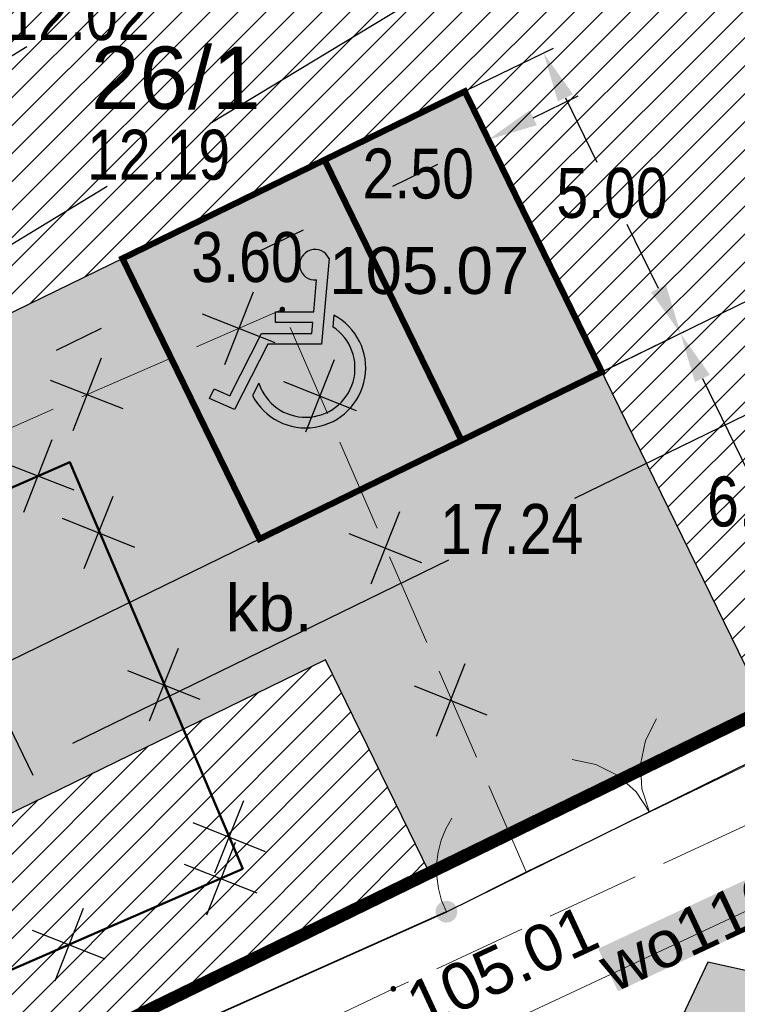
# Model space of a CAD drawing. Extents: x 6414462 to 7495468, y 5756825 to 5824657.
# Tile 25 of 54: x 6498267 to 6498278, y 5809730 to 5809746. Entities that reach past the tile are written whole.
import ezdxf
from ezdxf.enums import TextEntityAlignment as Align

# ---------------------------------------------------------------- set-up
doc = ezdxf.new("R2010")
doc.units = 0
for name, pattern in [('2324-2024 mdcp$0$PRZER1-1', [1, 0.5, -0.5]), ('2324-2024 mdcp$0$PRZER3-1', [2, 1.5, -0.5]), ('Lipnica teren 1$0$ACAD_ISO04W100', [30, 24, -3, 0, -3]), ('Lipnica teren 1$0$HIDDEN2', [0.1875, 0.125, -0.0625])]:
    doc.linetypes.add(name, pattern=pattern)
for name, color, linetype, lineweight in [('2324-2024 mdcp$0$GESBZO', 7, 'Continuous', 50), ('2324-2024 mdcp$0$GESDZI', 7, 'Continuous', 18), ('2324-2024 mdcp$0$GESDZI_O', 7, 'Continuous', 18), ('2324-2024 mdcp$0$GSLKBR', 7, 'Continuous', 18), ('2324-2024 mdcp$0$GSLKFU', 7, 'Continuous', 18), ('2324-2024 mdcp$0$GSLKOG', 7, 'Continuous', 35), ('2324-2024 mdcp$0$GSPWPS', 7, 'Continuous', 13), ('2324-2024 mdcp$0$GSPWPS_O', 7, 'Continuous', 13), ('2324-2024 mdcp$0$GSSKOA', 7, 'Continuous', 18), ('2324-2024 mdcp$0$GSSOTW', 7, 'Continuous', 18), ('2324-2024 mdcp$0$GSSOTW_O', 7, 'Continuous', 18)]:
    doc.layers.add(name, color=color, linetype=linetype, lineweight=lineweight)
for name, color, linetype, lineweight, true_color in [('2324-2024 mdcp$0$GESUZY', 7, 'Continuous', 18, 0x008000), ('2324-2024 mdcp$0$GULWPR', 5, 'Continuous', 18, 0x0000ff), ('2324-2024 mdcp$0$GULWPR_O', 5, 'Continuous', 18, 0x0000ff)]:
    doc.layers.add(name, color=color, linetype=linetype, lineweight=lineweight, true_color=true_color)
doc.layers.add('Lipnica hatch 1$0$_HELP', color=21, linetype='Continuous')
for name, color, linetype, true_color in [('Lipnica hatch 1$0$GPP_DROGI', 7, 'Continuous', 0xd1d1d1), ('Lipnica hatch 1$0$GPP_ZIELEŃ', 7, 'Continuous', 0x7f7f3f), ('Lipnica hatch 1$0$PODJAZD', 7, 'Continuous', 0x9d9595), ('Lipnica teren 1$0$780_210430_GRANICE$0$_MPZP_linia zabudowy', 200, 'Lipnica teren 1$0$780_210430_GRANICE$0$V_LINE', 0xbf00ff), ('Lipnica teren 1$0$demontaże', 1, 'Continuous', 0xff0000), ('Lipnica teren 1$0$GRANICA', 1, 'Lipnica teren 1$0$ACAD_ISO04W100', 0xff0000), ('Lipnica teren 1$0$miejsca postojowe', 140, 'Continuous', 0x00bfff), ('Lipnica teren 1$0$PODJAZD', 7, 'Continuous', 0x9d9595)]:
    doc.layers.add(name, color=color, linetype=linetype, true_color=true_color)
doc.styles.add('2324-2024 mdcp$0$Arial', font='arial.ttf')
doc.styles.add('Lipnica teren 1$0$780_210430_GRANICE$0$Standard', font='arial.ttf')
doc.styles.add('Lipnica teren 1$0$Arial Narrow', font='ARIALN.TTF')
doc.linetypes.add('Lipnica teren 1$0$780_210430_GRANICE$0$V_LINE', pattern='A,12.7,-5.08,["V",Lipnica teren 1$0$780_210430_GRANICE$0$Standard,S=5.08,R=0,X=-2.54,Y=-5.08],-5.08', length=22.86)
doc.dimstyles.new('Lipnica teren 1$0$Standard', dxfattribs={"dimtxt": 0.8, "dimasz": 0.8, "dimexe": 0.18, "dimexo": 0.0625, "dimgap": 0.09, "dimtad": 0, "dimtih": 1, "dimtoh": 1, "dimzin": 0, "dimdsep": 46, "dimtxsty": 'Lipnica teren 1$0$Arial Narrow', "dimcen": 0.8, "dimadec": 0, "dimazin": 0, "dimtfac": 1, "dimtofl": 0, "dimtmove": 0, "dimatfit": 3, "dimfxl": 1, "dimtolj": 1, "dimtzin": 0, "dimarcsym": 0})

# ---------------------------------------------------------------- blocks, each defined once
blk = doc.blocks.new('*D75')
at = {"color": 0, "lineweight": -2, "transparency": 16777216}
for p, q in [((6498265.959, 5809735.03), (6498266.725, 5809733.461)), ((6498265.927, 5809733.272), (6498262.612, 5809731.653)), ((6498257.255, 5809729.038), (6498260.57, 5809730.656)), ((6498255.849, 5809730.094), (6498256.615, 5809728.525))]:
    blk.add_line(p, q, dxfattribs=at)
at = {"color": 0, "transparency": 16777216}
for points in [[(6498265.868, 5809733.391), (6498265.985, 5809733.152), (6498266.646, 5809733.623)], [(6498257.196, 5809729.158), (6498257.313, 5809728.918), (6498256.536, 5809728.687)]]:
    blk.add_solid(points, dxfattribs=at)
at = {"layer": 'Defpoints', "color": 0, "transparency": 16777216}
for p in [(6498265.931, 5809735.086, 10.18), (6498266.646, 5809733.623), (6498255.821, 5809730.15, 10.18)]:
    blk.add_point(p, dxfattribs=at)
at = {"color": 0, "transparency": 16777216, "insert": (6498261.591, 5809731.155), "char_height": 0.8, "attachment_point": 5, "style": 'Lipnica teren 1$0$Arial Narrow'}
blk.add_mtext('\\A1;11.25', dxfattribs=at)
blk = doc.blocks.new('*D76')
at = {"color": 0, "lineweight": -2, "transparency": 16777216}
for p, q in [((6498281.449, 5809742.592), (6498282.215, 5809741.023)), ((6498281.418, 5809740.834), (6498275.398, 5809737.895)), ((6498267.365, 5809733.974), (6498273.384, 5809736.912)), ((6498265.959, 5809735.03), (6498266.725, 5809733.461))]:
    blk.add_line(p, q, dxfattribs=at)
at = {"color": 0, "transparency": 16777216}
for points in [[(6498281.359, 5809740.954), (6498281.476, 5809740.714), (6498282.136, 5809741.185)], [(6498267.306, 5809734.093), (6498267.423, 5809733.854), (6498266.646, 5809733.623)]]:
    blk.add_solid(points, dxfattribs=at)
at = {"layer": 'Defpoints', "color": 0, "transparency": 16777216}
for p in [(6498281.422, 5809742.648, 10.18), (6498282.136, 5809741.185), (6498265.931, 5809735.086, 10.18)]:
    blk.add_point(p, dxfattribs=at)
at = {"color": 0, "transparency": 16777216, "insert": (6498274.391, 5809737.404), "char_height": 0.8, "attachment_point": 5, "style": 'Lipnica teren 1$0$Arial Narrow'}
blk.add_mtext('\\A1;17.24', dxfattribs=at)
blk = doc.blocks.new('Lipnica teren 1$0$demontaz')
at = {"color": 1, "elevation": 100}
for points in [[(13993988.395, 11566606.026), (13993988.395, 11566604.776)], [(13993989.02, 11566605.401), (13993987.77, 11566605.401)]]:
    blk.add_lwpolyline(points, dxfattribs=at)
blk = doc.blocks.new('*U80')
at = {"linetype": 'Lipnica teren 1$0$HIDDEN2', "rotation": 315.0000001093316}
blk.add_blockref('Lipnica teren 1$0$demontaz', (-18074069.207, 1716418.941, -100), dxfattribs=at)
blk = doc.blocks.new('*U81')
at = {"layer": 'Lipnica teren 1$0$demontaże', "color": 0, "linetype": 'ByBlock', "lineweight": -2, "transparency": 16777216}
for p in [(0, 0), (2.652, 0), (5.303, 0), (7.955, 0), (10.607, 0), (13.258, 0), (15.91, 0), (18.562, 0)]:
    blk.add_blockref('*U80', p, dxfattribs=at)
blk = doc.blocks.new('2324-2024 mdcp$0$GSPWPS1')
blk.add_hatch(color=0).paths.add_polyline_path([(-0.045, 0), (-0.043467, -0.011647), (-0.038971, -0.0225), (-0.03182, -0.03182), (-0.0225, -0.038971), (-0.011647, -0.043467), (0, -0.045), (0.011647, -0.043467), (0.0225, -0.038971), (0.03182, -0.03182), (0.038971, -0.0225), (0.043467, -0.011647), (0.045, 0), (0.043467, 0.011647), (0.038971, 0.0225), (0.03182, 0.03182), (0.0225, 0.038971), (0.011647, 0.043467), (0, 0.045), (-0.011647, 0.043467), (-0.0225, 0.038971), (-0.03182, 0.03182), (-0.038971, 0.0225), (-0.043467, 0.011647)])
blk = doc.blocks.new('2324-2024 mdcp$0$GSLKBR1')
at = {"color": 0}
for points in [[(1.299038, 0.75), (1.06066, 0.43934), (0.75, 0.200962), (0.388229, 0.051111), (0, 0)], [(0, 0), (0.388229, -0.051111), (0.75, -0.200962), (1.06066, -0.43934), (1.299038, -0.75)]]:
    blk.add_lwpolyline(points, dxfattribs=at)
blk = doc.blocks.new('2324-2024 mdcp$0$GSLKFU1')
at = {"color": 0}
blk.add_lwpolyline([(0, 0), (-0.012833, -0.195789), (-0.051111, -0.388229), (-0.114181, -0.574025), (-0.200962, -0.75), (-0.30997, -0.913142), (-0.43934, -1.06066), (-0.586858, -1.19003), (-0.75, -1.299038)], dxfattribs=at)
blk = doc.blocks.new('2324-2024 mdcp$0$GSLKOG1')
blk.add_hatch(color=0).paths.add_polyline_path([(-0.175, 0), (-0.169037, -0.045293), (-0.151554, -0.0875), (-0.123744, -0.123744), (-0.0875, -0.151554), (-0.045293, -0.169037), (0, -0.175), (0.045293, -0.169037), (0.0875, -0.151554), (0.123744, -0.123744), (0.151554, -0.0875), (0.169037, -0.045293), (0.175, 0), (0.169037, 0.045293), (0.151554, 0.0875), (0.123744, 0.123744), (0.0875, 0.151554), (0.045293, 0.169037), (0, 0.175), (-0.045293, 0.169037), (-0.0875, 0.151554), (-0.123744, 0.123744), (-0.151554, 0.0875), (-0.169037, 0.045293)])
blk = doc.blocks.new('2324-2024 mdcp')
at = {"layer": '2324-2024 mdcp$0$GULWPR_O', "true_color": 0xffffff}
blk.add_hatch(color=7, dxfattribs=at).paths.add_polyline_path([(6498275.775, 5809730.681), (6498278.438, 5809731.926), (6498278.756, 5809731.247), (6498276.093, 5809730.001)], flags=0)
at = {"layer": '2324-2024 mdcp$0$GESBZO', "color": 18, "linetype": 'Continuous', "lineweight": 50, "true_color": 0x0a0909}
blk.add_lwpolyline([(6498270.083, 5809731.961), (6498256.932, 5809726.225), (6498254.151, 5809732.701), (6498267.316, 5809738.474)], close=True, dxfattribs=at)
at = {"layer": '2324-2024 mdcp$0$GESDZI', "color": 7, "linetype": 'Continuous', "lineweight": 18}
blk.add_lwpolyline([(6497994.25, 5809560.48), (6498045.82, 5809601.46), (6498086.88, 5809635.22), (6498149.97, 5809671.19), (6498158.454, 5809675.816), (6498183.288, 5809691.265), (6498210.34, 5809702.898), (6498250.843, 5809721.043), (6498255.246, 5809723.193), (6498284.59, 5809737.518), (6498336.53, 5809764.26), (6498349.29, 5809770), (6498351.165, 5809770.816), (6498357.57, 5809773.68), (6498385.47, 5809786.23), (6498389.73, 5809788.34), (6498395.12, 5809790.98), (6498474.92, 5809830.27), (6498519.28, 5809851.17), (6498558.08, 5809869.44), (6498581.52, 5809880.48), (6498706.5, 5809939.35)], dxfattribs=at)
blk.add_lwpolyline([(6498284.59, 5809737.518), (6498255.246, 5809723.193), (6498245.624, 5809739.773), (6498264.327, 5809748.087), (6498259.018, 5809756.579), (6498271.404, 5809764.778)], close=True, dxfattribs=at)
at = {"layer": '2324-2024 mdcp$0$GESUZY', "color": 96, "linetype": '2324-2024 mdcp$0$PRZER1-1', "lineweight": 18, "true_color": 0x008000}
for p, q in [((6498272.586, 5809731.658), (6498284.59, 5809737.518)), ((6498255.246, 5809723.193), (6498272.586, 5809731.658))]:
    blk.add_line(p, q, dxfattribs=at)
blk.add_lwpolyline([(6498474.92, 5809830.27), (6498395.12, 5809790.98), (6498389.73, 5809788.34), (6498385.47, 5809786.23), (6498357.57, 5809773.68), (6498351.165, 5809770.816), (6498349.29, 5809770), (6498336.53, 5809764.26), (6498284.59, 5809737.518), (6498272.586, 5809731.658), (6498255.246, 5809723.193), (6498250.843, 5809721.043), (6498240.121, 5809716.8), (6498217.74, 5809706.353), (6498210.34, 5809702.898), (6498183.288, 5809691.265), (6498158.454, 5809675.816), (6498149.97, 5809671.19), (6498086.88, 5809635.22), (6498045.82, 5809601.46), (6497994.25, 5809560.48)], dxfattribs=at)
at = {"layer": '2324-2024 mdcp$0$GSLKBR', "color": 7, "linetype": 'Continuous', "lineweight": 18}
blk.add_lwpolyline([(6498278.572, 5809733.822), (6498274.622, 5809731.914)], dxfattribs=at)
at = {"layer": '2324-2024 mdcp$0$GSLKFU', "color": 7, "linetype": 'Continuous', "lineweight": 18}
blk.add_lwpolyline([(6498274.622, 5809731.914), (6498273.345, 5809731.275)], dxfattribs=at)
at = {"layer": '2324-2024 mdcp$0$GSLKOG', "color": 7, "linetype": 'Continuous', "lineweight": 35}
blk.add_lwpolyline([(6498273.345, 5809731.275), (6498256.898, 5809723.927), (6498250.661, 5809721.129), (6498234.259, 5809749.745)], dxfattribs=at)
at = {"layer": '2324-2024 mdcp$0$GSSKOA', "color": 7, "linetype": '2324-2024 mdcp$0$PRZER3-1', "lineweight": 18}
blk.add_lwpolyline([(6498292.695, 5809739.408), (6498272.495, 5809730.039), (6498258.834, 5809723.581), (6498245.255, 5809717.404)], dxfattribs=at)
at = {"layer": '2324-2024 mdcp$0$GSSOTW', "color": 7, "linetype": '2324-2024 mdcp$0$PRZER3-1', "lineweight": 18}
for points in [[(6498274.622, 5809731.914), (6498270.718, 5809740.919), (6498253.004, 5809733.201), (6498256.898, 5809723.927), (6498273.345, 5809731.275)], [(6498270.083, 5809731.961), (6498267.316, 5809738.474), (6498254.151, 5809732.701), (6498256.932, 5809726.225), (6498262.975, 5809728.861), (6498263.562, 5809727.577), (6498265.531, 5809728.47), (6498264.973, 5809729.732)]]:
    blk.add_lwpolyline(points, close=True, dxfattribs=at)
at = {"layer": '2324-2024 mdcp$0$GULWPR', "color": 5, "linetype": 'Continuous', "lineweight": 18, "true_color": 0x0000ff}
blk.add_lwpolyline([(6498255.63, 5809720.77), (6498256.39, 5809721.11), (6498298.21, 5809740.67), (6498323.82, 5809752.76), (6498346.94, 5809763.68), (6498349.34, 5809764.96), (6498350.85, 5809765.56), (6498388.9, 5809784.61), (6498394.53, 5809787.49)], dxfattribs=at)
at = {"layer": '2324-2024 mdcp$0$GSLKBR', "color": 7, "linetype": 'Continuous', "lineweight": 18, "rotation": 115.7823068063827}
blk.add_blockref('2324-2024 mdcp$0$GSLKBR1', (6498276.597, 5809732.868), dxfattribs=at)
at = {"layer": '2324-2024 mdcp$0$GSLKFU', "color": 7, "linetype": 'Continuous', "lineweight": 18, "rotation": 206.5829953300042}
blk.add_blockref('2324-2024 mdcp$0$GSLKFU1', (6498273.345, 5809731.275), dxfattribs=at)
at = {"layer": '2324-2024 mdcp$0$GSLKOG', "color": 7, "linetype": 'Continuous', "lineweight": 35, "rotation": 204.0735828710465}
blk.add_blockref('2324-2024 mdcp$0$GSLKOG1', (6498273.345, 5809731.275), dxfattribs=at)
at = {"layer": '2324-2024 mdcp$0$GSPWPS', "color": 7, "linetype": 'Continuous', "lineweight": 13}
for p in [(6498270.718, 5809740.919), (6498272.495, 5809730.039)]:
    blk.add_blockref('2324-2024 mdcp$0$GSPWPS1', p, dxfattribs=at)
at = {"layer": '2324-2024 mdcp$0$GESDZI_O', "color": 7, "linetype": 'Continuous', "lineweight": 0, "style": '2324-2024 mdcp$0$Arial'}
blk.add_text('26/1', height=1, dxfattribs=at).set_placement((6498269.012, 5809744.132), align=Align.CENTER)
at = {"layer": '2324-2024 mdcp$0$GSPWPS_O', "color": 7, "linetype": 'Continuous', "lineweight": 0, "style": '2324-2024 mdcp$0$Arial'}
blk.add_text('105.07', height=0.75, dxfattribs=at).set_placement((6498271.468, 5809741.169))
blk.add_text('105.01', height=0.75, rotation=24.8824, dxfattribs=at).set_placement((6498272.942, 5809729.38))
at = {"layer": '2324-2024 mdcp$0$GSSOTW_O', "color": 7, "linetype": 'Continuous', "lineweight": 0, "style": '2324-2024 mdcp$0$Arial'}
blk.add_text('kb.', height=0.75, dxfattribs=at).set_placement((6498270.507, 5809735.767), align=Align.CENTER)
at = {"layer": '2324-2024 mdcp$0$GULWPR_O', "color": 5, "linetype": 'Continuous', "lineweight": 0, "true_color": 0x0000ff, "style": '2324-2024 mdcp$0$Arial'}
blk.add_text('wo110', height=0.75, rotation=25.0664, dxfattribs=at).set_placement((6498277.424, 5809730.624), align=Align.CENTER)
blk = doc.blocks.new('*U82')
at = {"linetype": 'Lipnica teren 1$0$HIDDEN2', "rotation": 315.0000001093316}
blk.add_blockref('Lipnica teren 1$0$demontaz', (-18074069.207, 1716418.941, -100), dxfattribs=at)
blk = doc.blocks.new('*U83')
at = {"layer": 'Lipnica teren 1$0$demontaże', "color": 0, "linetype": 'ByBlock', "lineweight": -2, "transparency": 16777216}
for p in [(0, 0), (2.652, 0), (5.303, 0), (7.955, 0), (10.607, 0), (13.258, 0)]:
    blk.add_blockref('*U82', p, dxfattribs=at)
blk = doc.blocks.new('*U86')
at = {"linetype": 'Lipnica teren 1$0$HIDDEN2', "rotation": 315.0000001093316}
blk.add_blockref('Lipnica teren 1$0$demontaz', (-18074069.207, 1716418.941, -100), dxfattribs=at)
blk = doc.blocks.new('*U87')
at = {"layer": 'Lipnica teren 1$0$demontaże', "color": 0, "linetype": 'ByBlock', "lineweight": -2, "transparency": 16777216}
for p in [(0, 0), (2.652, 0), (5.303, 0)]:
    blk.add_blockref('*U86', p, dxfattribs=at)
blk = doc.blocks.new('*U98')
at = {"linetype": 'Lipnica teren 1$0$HIDDEN2', "rotation": 315.0000001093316}
blk.add_blockref('Lipnica teren 1$0$demontaz', (-18074069.207, 1716418.941, -100), dxfattribs=at)
blk = doc.blocks.new('*U99')
at = {"layer": 'Lipnica teren 1$0$demontaże', "color": 0, "linetype": 'ByBlock', "lineweight": -2, "transparency": 16777216}
for p in [(0, 0), (2.652, 0), (5.303, 0), (7.955, 0), (10.607, 0), (13.258, 0)]:
    blk.add_blockref('*U98', p, dxfattribs=at)
blk = doc.blocks.new('Lipnica teren 1$0$WJAZD')
at = {"true_color": 0xa953a0}
h = blk.add_hatch(color=215, dxfattribs=at)
h.dxf.hatch_style = 1
h.paths.add_polyline_path([(6498278.591, 5809731.883), (6498277.276, 5809732.928), (6498275.97, 5809731.883)])
at = {"color": 215, "true_color": 0xa953a0, "elevation": 10.22}
blk.add_lwpolyline([(6498278.591, 5809731.883), (6498277.276, 5809732.928), (6498275.97, 5809731.883), (6498278.591, 5809731.883)], dxfattribs=at)
blk = doc.blocks.new('*D105')
at = {"color": 0, "lineweight": -2, "transparency": 16777216}
for p, q in [((6498272.609, 5809748.71), (6498272.67, 5809748.609)), ((6498271.893, 5809748.346), (6498268.261, 5809746.128)), ((6498262.997, 5809742.913), (6498266.629, 5809745.131)), ((6498262.347, 5809742.442), (6498262.408, 5809742.342))]:
    blk.add_line(p, q, dxfattribs=at)
at = {"color": 0, "transparency": 16777216}
for points in [[(6498271.824, 5809748.46), (6498271.963, 5809748.232), (6498272.576, 5809748.763)], [(6498262.927, 5809743.026), (6498263.066, 5809742.799), (6498262.314, 5809742.496)]]:
    blk.add_solid(points, dxfattribs=at)
at = {"layer": 'Defpoints', "color": 0, "transparency": 16777216}
for p in [(6498272.576, 5809748.763), (6498272.576, 5809748.763), (6498262.314, 5809742.496, 0.1)]:
    blk.add_point(p, dxfattribs=at)
at = {"color": 0, "transparency": 16777216, "insert": (6498267.445, 5809745.629), "char_height": 0.8, "attachment_point": 5, "style": 'Lipnica teren 1$0$Arial Narrow'}
blk.add_mtext('\\A1;12.02', dxfattribs=at)
blk = doc.blocks.new('*D106')
at = {"color": 0, "lineweight": -2, "transparency": 16777216}
for p, q in [((6498273.443, 5809747.39), (6498274.043, 5809746.401)), ((6498273.266, 5809746.14), (6498269.559, 5809743.891)), ((6498264.209, 5809740.646), (6498267.916, 5809742.894)), ((6498263.019, 5809741.065), (6498263.618, 5809740.077))]:
    blk.add_line(p, q, dxfattribs=at)
at = {"color": 0, "transparency": 16777216}
for points in [[(6498273.197, 5809746.254), (6498273.335, 5809746.026), (6498273.95, 5809746.555)], [(6498264.14, 5809740.76), (6498264.278, 5809740.532), (6498263.525, 5809740.231)]]:
    blk.add_solid(points, dxfattribs=at)
at = {"layer": 'Defpoints', "color": 0, "transparency": 16777216}
for p in [(6498273.411, 5809747.443), (6498262.986, 5809741.119, 0.1), (6498263.525, 5809740.231)]:
    blk.add_point(p, dxfattribs=at)
at = {"color": 0, "transparency": 16777216, "insert": (6498268.737, 5809743.393), "char_height": 0.8, "attachment_point": 5, "style": 'Lipnica teren 1$0$Arial Narrow'}
blk.add_mtext('\\A1;12.19', dxfattribs=at)
blk = doc.blocks.new('*U108')
at = {"linetype": 'Lipnica teren 1$0$HIDDEN2', "rotation": 315.0000001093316}
blk.add_blockref('Lipnica teren 1$0$demontaz', (-18074069.207, 1716418.941, -100), dxfattribs=at)
blk = doc.blocks.new('*U109')
at = {"layer": 'Lipnica teren 1$0$demontaże', "color": 0, "linetype": 'ByBlock', "lineweight": -2, "transparency": 16777216}
for p in [(0, 0), (2.652, 0), (5.303, 0)]:
    blk.add_blockref('*U108', p, dxfattribs=at)
blk = doc.blocks.new('*D114')
at = {"color": 0, "lineweight": -2, "transparency": 16777216}
for p, q in [((6498273.668, 5809744.357), (6498274.096, 5809743.479)), ((6498274.736, 5809743.991), (6498275.455, 5809744.342)), ((6498271.421, 5809743.26), (6498271.85, 5809742.382)), ((6498271.052, 5809742.193), (6498270.333, 5809741.842))]:
    blk.add_line(p, q, dxfattribs=at)
at = {"color": 0, "transparency": 16777216}
for points in [[(6498274.678, 5809744.111), (6498274.795, 5809743.872), (6498274.017, 5809743.64)], [(6498270.993, 5809742.312), (6498271.11, 5809742.073), (6498271.771, 5809742.544)]]:
    blk.add_solid(points, dxfattribs=at)
at = {"layer": 'Defpoints', "color": 0, "transparency": 16777216}
for p in [(6498273.64, 5809744.413, 0.1), (6498271.394, 5809743.316, 0.1), (6498271.771, 5809742.544)]:
    blk.add_point(p, dxfattribs=at)
at = {"color": 0, "transparency": 16777216, "insert": (6498272.894, 5809743.092), "char_height": 0.8, "attachment_point": 5, "style": 'Lipnica teren 1$0$Arial Narrow'}
blk.add_mtext('\\A1;2.50', dxfattribs=at)
blk = doc.blocks.new('*D115')
at = {"color": 0, "lineweight": -2, "transparency": 16777216}
for p, q in [((6498271.421, 5809743.26), (6498271.85, 5809742.382)), ((6498272.49, 5809742.895), (6498273.209, 5809743.246)), ((6498268.186, 5809741.681), (6498268.615, 5809740.803)), ((6498267.817, 5809740.613), (6498267.098, 5809740.262))]:
    blk.add_line(p, q, dxfattribs=at)
at = {"color": 0, "transparency": 16777216}
for points in [[(6498272.431, 5809743.014), (6498272.548, 5809742.775), (6498271.771, 5809742.544)], [(6498267.758, 5809740.733), (6498267.875, 5809740.493), (6498268.536, 5809740.964)]]:
    blk.add_solid(points, dxfattribs=at)
at = {"layer": 'Defpoints', "color": 0, "transparency": 16777216}
for p in [(6498271.394, 5809743.316, 0.1), (6498268.158, 5809741.737, 0.1), (6498268.536, 5809740.964)]:
    blk.add_point(p, dxfattribs=at)
at = {"color": 0, "transparency": 16777216, "insert": (6498270.153, 5809741.754), "char_height": 0.8, "attachment_point": 5, "style": 'Lipnica teren 1$0$Arial Narrow'}
blk.add_mtext('\\A1;3.60', dxfattribs=at)
blk = doc.blocks.new('*D116')
at = {"color": 0, "lineweight": -2, "transparency": 16777216}
for p, q in [((6498273.696, 5809744.441), (6498275.062, 5809745.107)), ((6498275.251, 5809744.309), (6498275.753, 5809743.28)), ((6498276.743, 5809741.254), (6498276.24, 5809742.283)), ((6498275.89, 5809739.947), (6498277.255, 5809740.614))]:
    blk.add_line(p, q, dxfattribs=at)
at = {"color": 0, "transparency": 16777216}
for points in [[(6498275.371, 5809744.368), (6498275.131, 5809744.251), (6498274.9, 5809745.028)], [(6498276.862, 5809741.313), (6498276.623, 5809741.196), (6498277.094, 5809740.535)]]:
    blk.add_solid(points, dxfattribs=at)
at = {"layer": 'Defpoints', "color": 0, "transparency": 16777216}
for p in [(6498273.64, 5809744.413, 0.1), (6498277.094, 5809740.535), (6498275.834, 5809739.92, 0.1)]:
    blk.add_point(p, dxfattribs=at)
at = {"color": 0, "transparency": 16777216, "insert": (6498275.997, 5809742.782), "char_height": 0.8, "attachment_point": 5, "style": 'Lipnica teren 1$0$Arial Narrow'}
blk.add_mtext('\\A1;5.00', dxfattribs=at)
blk = doc.blocks.new('*D117')
at = {"color": 0, "lineweight": -2, "transparency": 16777216}
for p, q in [((6498275.89, 5809739.947), (6498277.255, 5809740.614)), ((6498277.445, 5809739.816), (6498278.166, 5809738.338)), ((6498279.375, 5809735.862), (6498278.653, 5809737.341)), ((6498279.782, 5809735.171), (6498279.888, 5809735.222))]:
    blk.add_line(p, q, dxfattribs=at)
at = {"color": 0, "transparency": 16777216}
for points in [[(6498277.564, 5809739.875), (6498277.325, 5809739.758), (6498277.094, 5809740.535)], [(6498279.495, 5809735.921), (6498279.255, 5809735.804), (6498279.726, 5809735.143)]]:
    blk.add_solid(points, dxfattribs=at)
at = {"layer": 'Defpoints', "color": 0, "transparency": 16777216}
for p in [(6498275.834, 5809739.92, 0.1), (6498279.726, 5809735.143), (6498279.726, 5809735.143)]:
    blk.add_point(p, dxfattribs=at)
at = {"color": 0, "transparency": 16777216, "insert": (6498278.41, 5809737.839), "char_height": 0.8, "attachment_point": 5, "style": 'Lipnica teren 1$0$Arial Narrow'}
blk.add_mtext('\\A1;6.00', dxfattribs=at)
blk = doc.blocks.new('Lipnica hatch 1')
at = {"layer": 'Lipnica hatch 1$0$GPP_DROGI'}
h = blk.add_hatch(color=256, dxfattribs=at)
h.dxf.hatch_style = 1
h.paths.add_polyline_path([(6498278.466, 5809734.528), (6498273.074, 5809731.896), (6498271.408, 5809735.309), (6498260.226, 5809729.85), (6498259.26, 5809731.829), (6498265.931, 5809735.086), (6498262.314, 5809742.496), (6498252.204, 5809737.56), (6498251.546, 5809738.908), (6498263.491, 5809744.734), (6498265.571, 5809740.474), (6498273.64, 5809744.413)])
at = {"layer": 'Lipnica hatch 1$0$GPP_ZIELEŃ'}
h = blk.add_hatch(dxfattribs=at)
h.set_pattern_fill('ANSI31', color=256, scale=0.1)
h.set_pattern_definition([(45, (0, 0), (-0.224506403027, 0.224506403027), [])])
h.paths.add_polyline_path([(6498264.327, 5809748.087), (6498245.624, 5809739.773), (6498255.246, 5809723.193), (6498284.59, 5809737.518), (6498271.404, 5809764.778), (6498266.253, 5809761.368), (6498268.065, 5809757.017), (6498268.492, 5809756.24), (6498262.798, 5809753.817), (6498262.434, 5809754.71), (6498261.108, 5809757.962), (6498259.018, 5809756.579)])
h.paths.add_polyline_path([(6498265.571, 5809740.474), (6498273.64, 5809744.413), (6498278.466, 5809734.528), (6498273.074, 5809731.896), (6498271.408, 5809735.309), (6498260.226, 5809729.85), (6498259.26, 5809731.829), (6498255.821, 5809730.15), (6498252.204, 5809737.56), (6498251.546, 5809738.908), (6498263.491, 5809744.734)], flags=16)
h.paths.add_polyline_path([(6498270.623, 5809751.999), (6498273.636, 5809753.747), (6498275.574, 5809750.522), (6498272.576, 5809748.763)], flags=16)
at = {"layer": 'Lipnica hatch 1$0$_HELP', "ltscale": 0.1, "const_width": 0.2}
blk.add_lwpolyline([(6498245.624, 5809739.773), (6498255.246, 5809723.193), (6498284.59, 5809737.518), (6498271.404, 5809764.778), (6498259.018, 5809756.579), (6498264.327, 5809748.087), (6498245.624, 5809739.773)], dxfattribs=at)
at = {"layer": 'Lipnica hatch 1$0$PODJAZD', "elevation": 0.1}
blk.add_lwpolyline([(6498278.466, 5809734.528), (6498273.074, 5809731.896), (6498271.408, 5809735.309), (6498260.226, 5809729.85), (6498259.26, 5809731.829), (6498265.931, 5809735.086), (6498262.314, 5809742.496), (6498252.204, 5809737.56), (6498251.546, 5809738.908), (6498263.491, 5809744.734), (6498265.571, 5809740.474), (6498273.64, 5809744.413)], close=True, dxfattribs=at)
blk = doc.blocks.new('Lipnica teren 1')
at = {"elevation": 0.1}
blk.add_lwpolyline([(6498250.661, 5809721.129), (6498255.246, 5809723.193), (6498284.59, 5809737.518), (6498336.53, 5809764.26)], dxfattribs=at)
for points in [[(6498255.246, 5809723.193), (6498284.59, 5809737.518)], [(6498255.246, 5809723.193), (6498273.345, 5809731.275), (6498284.442, 5809736.749)]]:
    blk.add_lwpolyline(points)
at = {"layer": 'Lipnica teren 1$0$780_210430_GRANICE$0$_MPZP_linia zabudowy', "color": 150, "true_color": 0x0073e6, "elevation": 0.1}
blk.add_lwpolyline([(6498333.783, 5809769.594), (6498281.9, 5809742.882), (6498271.969, 5809738.033), (6498255.346, 5809729.918), (6498248.199, 5809726.6)], dxfattribs=at)
at = {"layer": 'Lipnica teren 1$0$GRANICA', "ltscale": 0.1, "const_width": 0.2}
blk.add_lwpolyline([(6498245.624, 5809739.773), (6498255.246, 5809723.193), (6498284.59, 5809737.518), (6498271.404, 5809764.778), (6498259.018, 5809756.579), (6498264.327, 5809748.087), (6498245.624, 5809739.773)], dxfattribs=at)
at = {"layer": 'Lipnica teren 1$0$miejsca postojowe'}
for p, q in [((6498271.466, 5809741.735), (6498271.347, 5809740.367)), ((6498271.22, 5809740.88), (6498271.265, 5809741.393)), ((6498270.611, 5809740.88), (6498271.22, 5809740.88)), ((6498270.611, 5809740.709), (6498270.611, 5809740.88)), ((6498271.542, 5809740.831), (6498271.525, 5809740.643)), ((6498271.205, 5809740.709), (6498270.611, 5809740.709)), ((6498271.19, 5809740.538), (6498271.205, 5809740.709)), ((6498269.875, 5809739.539), (6498270.383, 5809740.538)), ((6498270.383, 5809740.538), (6498271.19, 5809740.538)), ((6498270.487, 5809740.367), (6498269.953, 5809739.317)), ((6498271.347, 5809740.367), (6498270.487, 5809740.367)), ((6498269.554, 5809739.494), (6498269.624, 5809739.651)), ((6498269.624, 5809739.651), (6498269.875, 5809739.539)), ((6498270.341, 5809739.741), (6498270.24, 5809739.541)), ((6498269.953, 5809739.317), (6498269.554, 5809739.494))]:
    blk.add_line(p, q, dxfattribs=at)
at = {"layer": 'Lipnica teren 1$0$miejsca postojowe', "linetype": 'Lipnica teren 1$0$HIDDEN2', "ltscale": 10, "const_width": 0.1, "elevation": 0.1}
for points in [[(6498275.834, 5809739.92), (6498273.64, 5809744.413), (6498271.394, 5809743.316), (6498273.587, 5809738.823)], [(6498273.587, 5809738.823), (6498271.394, 5809743.316), (6498268.158, 5809741.737), (6498270.352, 5809737.244)]]:
    blk.add_lwpolyline(points, close=True, dxfattribs=at)
at = {"layer": 'Lipnica teren 1$0$miejsca postojowe'}
for centre, radius, start, end in [((6498271.241, 5809741.637), 0.245, 23.4068, 275.6026), ((6498271.093, 5809739.983), 0.96, 207.3641, 62.1174), ((6498271.093, 5809739.983), 0.789, 197.841, 56.7605)]:
    blk.add_arc(centre, radius, start, end, dxfattribs=at)
at = {"layer": 'Lipnica teren 1$0$PODJAZD', "elevation": 0.1}
blk.add_lwpolyline([(6498273.64, 5809744.413), (6498278.466, 5809734.528), (6498273.074, 5809731.896), (6498271.408, 5809735.309), (6498260.226, 5809729.85), (6498259.349, 5809731.648), (6498266.02, 5809734.905), (6498262.314, 5809742.496), (6498252.204, 5809737.56), (6498251.546, 5809738.908), (6498263.491, 5809744.734), (6498265.571, 5809740.474), (6498273.64, 5809744.413)], close=True, dxfattribs=at)
at = {"layer": 'Lipnica teren 1$0$demontaże', "linetype": 'Lipnica teren 1$0$HIDDEN2'}
blk.add_blockref('2324-2024 mdcp', (0, 0), dxfattribs=at)
for name, p, rotation in [('*U81', (6498253.004, 5809733.201), 23.54278464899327), ('*U109', (6498273.411, 5809734.661), 113.2402213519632), ('*U99', (6498254.66, 5809732.921), 23.70180570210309), ('*U87', (6498269.864, 5809732.471), 113.2402213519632), ('*U83', (6498257.577, 5809726.506), 23.54278464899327), ('Lipnica teren 1$0$WJAZD', (3217569.676, -2266008.525, -10.22), 26.09287170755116)]:
    blk.add_blockref(name, p, dxfattribs=dict(at, rotation=rotation))
for p1, p2, distance, picture, middle in [((6498262.314, 5809742.496, 0.1), (6498272.576, 5809748.763), 0, '*D105', (6498267.445, 5809745.629)), ((6498273.411, 5809747.443), (6498262.986, 5809741.119, 0.1), 1.039, '*D106', (6498268.737, 5809743.393)), ((6498273.64, 5809744.413, 0.1), (6498275.834, 5809739.92, 0.1), 1.402, '*D116', (6498275.997, 5809742.782)), ((6498273.64, 5809744.413, 0.1), (6498271.394, 5809743.316, 0.1), 0.86, '*D114', (6498272.894, 5809743.092)), ((6498271.394, 5809743.316, 0.1), (6498268.158, 5809741.737, 0.1), 0.86, '*D115', (6498270.153, 5809741.754))]:
    dim = blk.add_aligned_dim(p1=p1, p2=p2, distance=distance, dimstyle='Lipnica teren 1$0$Standard', override={"dimtmove": 1})
    dim.commit()
    dim.dimension.update_dxf_attribs({"geometry": picture, "text_midpoint": middle})
for base, p1, p2, angle, picture, middle in [((6498282.136, 5809741.185, -10.08), (6498265.931, 5809735.086, 0.1), (6498281.422, 5809742.648, 0.1), 26.0212, '*D76', (6498274.391, 5809737.404, -10.08)), ((6498279.726, 5809735.143), (6498275.834, 5809739.92, 0.1), (6498279.726, 5809735.143), 116.0212, '*D117', (6498278.41, 5809737.839)), ((6498266.646, 5809733.623, -10.08), (6498255.821, 5809730.15, 0.1), (6498265.931, 5809735.086, 0.1), 26.0212, '*D75', (6498261.591, 5809731.155, -10.08))]:
    dim = blk.add_linear_dim(base=base, p1=p1, p2=p2, angle=angle, dimstyle='Lipnica teren 1$0$Standard', override={"dimtmove": 1})
    dim.commit()
    dim.dimension.update_dxf_attribs({"geometry": picture, "text_midpoint": middle})

msp = doc.modelspace()

# ---------------------------------------------------------------- block references
for name in ['Lipnica teren 1', 'Lipnica hatch 1']:
    msp.add_blockref(name, (0, 0))

doc.saveas('drawing.dxf')
